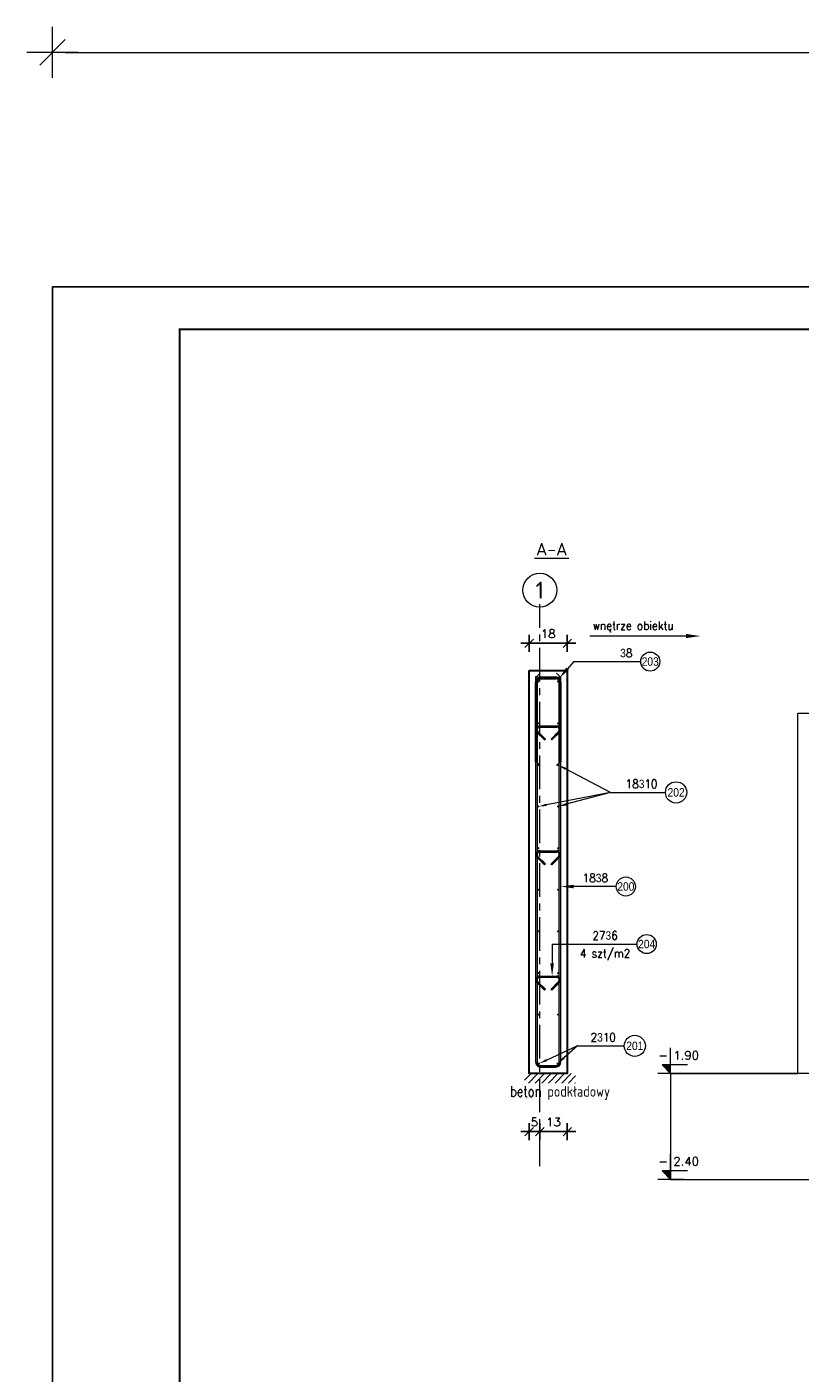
# Model space of a CAD drawing. Extents: x 252417 to 269709, y -146608 to -133214.
# Tile 5 of 14: x 252417 to 256061, y -139851 to -133501. Entities that reach past the tile are written whole.
import ezdxf
from ezdxf.enums import TextEntityAlignment as Align

# ---------------------------------------------------------------- set-up
doc = ezdxf.new("R2010")
doc.units = 0
doc.header["$LTSCALE"] = 5
doc.header["$MEASUREMENT"] = 0
doc.linetypes.add('CENTER', pattern=[50.800000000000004, 31.75, -6.35, 6.35, -6.35])
doc.layers.add('_FORMATKA', color=8, linetype='Continuous', lineweight=15, plot=False)
for name, color, linetype, lineweight in [('_RAMKA', 7, 'Continuous', 35), ('AutoCAD_Structural_Detailing_deskowanie', 2, 'Continuous', 30), ('AutoCAD_Structural_Detailing_kształt pręta', 7, 'Continuous', 13), ('AutoCAD_Structural_Detailing_opis kształtu pręta', 7, 'Continuous', 13), ('AutoCAD_Structural_Detailing_opis rozkładu', 7, 'Continuous', 13), ('AutoCAD_Structural_Detailing_pręty punktowe', 7, 'Continuous', 40), ('AutoCAD_Structural_Detailing_symbole graficzne', 7, 'Continuous', 13), ('PS_DIM', 4, 'Continuous', 13), ('PS_POS', 1, 'Continuous', 15), ('PS_SOLID', 7, 'Continuous', 20), ('PS_TEXT', 3, 'Continuous', 13)]:
    doc.layers.add(name, color=color, linetype=linetype, lineweight=lineweight)
doc.layers.add('PS_KOTE', color=4, linetype='Continuous')
doc.styles.add('marta', font='simplex.shx', dxfattribs={"width": 0.8})
doc.styles.add('marta_B', font='isocpeur.ttf')
doc.styles.add('r-gil', font='GIL_____.TTF', dxfattribs={"width": 0.9})
doc.styles.add('r-simplex', font='simplex.shx', dxfattribs={"width": 0.9})
doc.styles.add('simplex', font='simplex.shx', dxfattribs={"width": 0.9})
doc.styles.add('styl2M', font='simplex.shx')
doc.dimstyles.new('1_10_PRZ', dxfattribs={"dimtxt": 2, "dimasz": 1, "dimexe": 2, "dimexo": 5, "dimgap": 1, "dimtad": 1, "dimdec": 0, "dimlfac": 10, "dimtxsty": 'simplex', "dimblk": 'dimznak', "dimcen": 2, "dimse1": 1, "dimse2": 1, "dimclrt": 3, "dimadec": 1, "dimazin": 0, "dimtfac": 1, "dimtdec": 0, "dimtix": 1, "dimtmove": 2, "dimatfit": 3, "dimldrblk": 'dim-grot', "dimfxl": 1, "dimarcsym": 0})
doc.dimstyles.new('RBCT DIM 20_M', dxfattribs={"dimtxt": 40, "dimasz": 20, "dimexe": 20, "dimexo": 150, "dimgap": 25, "dimtad": 1, "dimdec": 1, "dimlfac": 0.1, "dimzin": 9, "dimdsep": 46, "dimtxsty": 'styl2M', "dimblk": 'dimznak', "dimcen": 40, "dimse1": 1, "dimse2": 1, "dimclrd": 8, "dimclre": 8, "dimclrt": 4, "dimadec": 0, "dimazin": 0, "dimtfac": 1, "dimtdec": 1, "dimtix": 1, "dimtmove": 2, "dimatfit": 3, "dimldrblk": 'dimznak', "dimfxl": 5, "dimfxlon": 1, "dimarcsym": 0})

# ---------------------------------------------------------------- blocks, each defined once
blk = doc.blocks.new('dimznak')
at = {"color": 0}
for points in [[(0, 2), (0, -2)], [(-2, 0), (2, 0)]]:
    blk.add_lwpolyline(points, dxfattribs=at)
at = {"color": 3}
blk.add_lwpolyline([(1, 1), (-1, -1)], dxfattribs=at)
blk = doc.blocks.new('*D35')
at = {"color": 8, "lineweight": -2, "transparency": 16777216}
blk.add_line((254804.567271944, -136408.6357199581), (254944.2655159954, -136408.6357199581), dxfattribs=at)
at = {"layer": 'Defpoints', "color": 0, "transparency": 16777216}
for p in [(254964.2655159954, -136408.6357199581), (254784.567271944, -136537.6026906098), (254964.2655159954, -136537.6026906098)]:
    blk.add_point(p, dxfattribs=at)
at = {"color": 8, "lineweight": -2, "transparency": 16777216, "xscale": 20, "yscale": 20, "zscale": 20, "rotation": 180}
blk.add_blockref('dimznak', (254784.567271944, -136408.6357199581), dxfattribs=at)
at = {"color": 8, "lineweight": -2, "transparency": 16777216, "xscale": 20, "yscale": 20, "zscale": 20}
blk.add_blockref('dimznak', (254964.2655159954, -136408.6357199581), dxfattribs=at)
at = {"color": 4, "transparency": 16777216, "insert": (254874.4163939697, -136363.6357199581), "char_height": 40, "attachment_point": 5, "style": 'styl2M'}
blk.add_mtext('18', dxfattribs=at)
blk = doc.blocks.new('A$C5C101CB4')
at = {"layer": 'PS_DIM'}
blk.add_hatch(color=2, dxfattribs=at).paths.add_polyline_path([(913.8125249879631, 17.1058267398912), (793.8125249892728, 0.0002415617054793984), (793.8125249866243, 34.21141189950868)], flags=0)
at = {"layer": 'PS_DIM', "color": 2}
blk.add_line((793.8125249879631, 17.10582670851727), (0.0002958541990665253, 17.10582673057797), dxfattribs=at)
at = {"layer": 'PS_DIM', "color": 2, "insert": (25.01778619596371, 137.8044022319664), "char_height": 70, "attachment_point": 1, "style": 'simplex'}
blk.add_mtext_dynamic_manual_height_columns('wnętrze obiektu', width=2506.370087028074, gutter_width=17.5, heights=[0], dxfattribs=at)
blk = doc.blocks.new('*D36')
at = {"color": 8, "lineweight": -2, "transparency": 16777216}
for p, q in [((254764.5672719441, -138712.1634735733), (254744.5672719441, -138712.1634735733)), ((254784.5672719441, -138712.1634735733), (254834.5672719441, -138712.1634735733)), ((254854.5672719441, -138712.1634735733), (254874.5672719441, -138712.1634735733))]:
    blk.add_line(p, q, dxfattribs=at)
at = {"layer": 'Defpoints', "color": 0, "transparency": 16777216}
for p in [(254784.5672719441, -138437.6026906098), (254834.5672719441, -138712.1634735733), (254834.5672719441, -138875.0821877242)]:
    blk.add_point(p, dxfattribs=at)
at = {"color": 8, "lineweight": -2, "transparency": 16777216, "xscale": 20, "yscale": 20, "zscale": 20}
blk.add_blockref('dimznak', (254784.5672719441, -138712.1634735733), dxfattribs=at)
at = {"color": 8, "lineweight": -2, "transparency": 16777216, "xscale": 20, "yscale": 20, "zscale": 20, "rotation": 180}
blk.add_blockref('dimznak', (254834.5672719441, -138712.1634735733), dxfattribs=at)
at = {"color": 4, "transparency": 16777216, "insert": (254809.5672719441, -138667.1634735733), "char_height": 40, "attachment_point": 5, "style": 'styl2M'}
blk.add_mtext('5', dxfattribs=at)
blk = doc.blocks.new('*D37')
at = {"color": 8, "lineweight": -2, "transparency": 16777216}
blk.add_line((254854.5672719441, -138712.1634735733), (254944.2655159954, -138712.1634735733), dxfattribs=at)
at = {"layer": 'Defpoints', "color": 0, "transparency": 16777216}
for p in [(254964.2655159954, -138437.6026906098), (254964.2655159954, -138712.1634735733), (254834.5672719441, -138875.0821877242)]:
    blk.add_point(p, dxfattribs=at)
at = {"color": 8, "lineweight": -2, "transparency": 16777216, "xscale": 20, "yscale": 20, "zscale": 20, "rotation": 180}
blk.add_blockref('dimznak', (254834.5672719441, -138712.1634735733), dxfattribs=at)
at = {"color": 8, "lineweight": -2, "transparency": 16777216, "xscale": 20, "yscale": 20, "zscale": 20}
blk.add_blockref('dimznak', (254964.2655159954, -138712.1634735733), dxfattribs=at)
at = {"color": 4, "transparency": 16777216, "insert": (254899.4163939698, -138667.1634735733), "char_height": 40, "attachment_point": 5, "style": 'styl2M'}
blk.add_mtext('13', dxfattribs=at)
blk = doc.blocks.new('*D24')
at = {"color": 252, "lineweight": -2, "transparency": 16777216}
blk.add_line((-838, 649.3316304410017), (-2.999999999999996, 649.3316304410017), dxfattribs=at)
at = {"layer": 'Defpoints', "color": 0, "transparency": 16777216}
for p in [(3.388085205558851e-15, 649.3316304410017), (-841, 594), (0, 594)]:
    blk.add_point(p, dxfattribs=at)
at = {"color": 252, "lineweight": -2, "transparency": 16777216, "xscale": 3, "yscale": 3, "zscale": 3, "rotation": 180}
blk.add_blockref('dimznak', (-841, 649.3316304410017), dxfattribs=at)
at = {"color": 252, "lineweight": -2, "transparency": 16777216, "xscale": 3, "yscale": 3, "zscale": 3}
blk.add_blockref('dimznak', (3.388085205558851e-15, 649.3316304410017), dxfattribs=at)
at = {"color": 252, "transparency": 16777216, "insert": (-420.5, 659.8316304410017), "char_height": 15, "attachment_point": 5, "style": 'simplex'}
blk.add_mtext('841', dxfattribs=at)
blk = doc.blocks.new('dim-grot')
blk.add_hatch(color=256).paths.add_polyline_path([(0, 0), (-2, 0.5), (-2, -0.5)])
blk.add_lwpolyline([(0, 0), (-2, 0.5), (-2, -0.5), (0, 0)])
blk = doc.blocks.new('*U17')
at = {"layer": '_FORMATKA', "lineweight": -3}
blk.add_lwpolyline([(-841, 0), (0, 0), (0, 594), (-841, 594)], close=True, dxfattribs=at)
at = {"layer": '_RAMKA', "lineweight": -3, "const_width": 0.5}
blk.add_lwpolyline([(-811, 10), (-10, 10), (-10, 584), (-811, 584)], close=True, dxfattribs=at)
dim = blk.add_linear_dim(base=(3.388085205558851e-15, 649.3316304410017), p1=(-841, 594), p2=(0, 594), dimstyle='1_10_PRZ', override={"dimscale": 3, "dimtxt": 5, "dimlfac": 1, "dimclrd": 252, "dimclrt": 252})
dim.commit()
dim.dimension.update_dxf_attribs({"geometry": '*D24', "text_midpoint": (-420.5, 659.8316304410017)})

msp = doc.modelspace()

# ---------------------------------------------------------------- hatches: boundary and pattern name
at = {"layer": 'AutoCAD_Structural_Detailing_kształt pręta'}
h = msp.add_hatch(color=161, dxfattribs=at)
edge = h.paths.add_edge_path(flags=0)
edge.add_line((254838.5672716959, -136567.6026904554), (254838.5672716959, -136575.6026904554))
edge.add_arc((254838.5672716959, -136591.6026904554), 15.9999999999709, 89.99999999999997, 180.0000000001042)
edge.add_line((254822.567271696, -136591.6026904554), (254814.5672716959, -136591.6026904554))
edge.add_arc((254838.567271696, -136591.6026904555), 24.00000000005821, 450.00000000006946, 539.999999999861, ccw=False)
for points in [[(254814.5672716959, -136567.6026904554), (254822.5672716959, -136567.6026904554), (254822.5672716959, -138383.6026904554), (254814.5672716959, -138383.6026904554)], [(254822.5672716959, -136967.6026904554), (254814.5672716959, -136967.6026904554), (254814.5672716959, -136591.6026904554), (254822.5672716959, -136591.6026904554)], [(254838.5672716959, -136575.6026904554), (254838.5672716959, -136567.6026904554), (254910.2655156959, -136567.6026904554), (254910.2655156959, -136575.6026904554)], [(254934.2655156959, -138383.6026904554), (254926.2655156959, -138383.6026904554), (254926.2655156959, -136567.6026904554), (254934.2655156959, -136567.6026904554)], [(254926.2655156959, -136591.6026904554), (254934.2655156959, -136591.6026904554), (254934.2655156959, -136967.6026904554), (254926.2655156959, -136967.6026904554)], [(254861.1208415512, -136860.2420111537), (254856.8829855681, -136864.4894311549), (254821.4878188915, -136829.1739646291), (254825.7256748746, -136824.9265446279)], [(254834.1878612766, -136804.4317122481), (254834.1810984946, -136798.4317160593), (254914.3246400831, -136798.3413837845), (254914.3314028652, -136804.3413799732)], [(254922.8397684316, -136824.8170843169), (254927.0871884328, -136829.0549402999), (254891.771721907, -136864.4501069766), (254887.5243019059, -136860.2122509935)], [(254861.1208415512, -137449.1667965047), (254856.8829855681, -137453.4142165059), (254821.4878188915, -137418.0987499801), (254825.7256748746, -137413.8513299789)], [(254834.1878612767, -137393.356497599), (254834.1810984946, -137387.3565014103), (254914.3246400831, -137387.2661691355), (254914.3314028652, -137393.2661653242)], [(254922.8397684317, -137413.7418696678), (254927.0871884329, -137417.9797256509), (254891.7717219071, -137453.3748923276), (254887.5243019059, -137449.1370363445)], [(254834.1878612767, -137984.4135205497), (254834.1810984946, -137978.413524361), (254914.3246400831, -137978.3231920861), (254914.3314028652, -137984.3231882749)], [(254861.1208415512, -138040.2238194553), (254856.8829855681, -138044.4712394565), (254821.4878188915, -138009.1557729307), (254825.7256748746, -138004.9083529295)], [(254922.8397684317, -138004.7988926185), (254927.0871884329, -138009.0367486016), (254891.7717219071, -138044.4319152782), (254887.5243019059, -138040.1940592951)], [(254838.5672716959, -138407.6026904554), (254838.5672716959, -138399.6026904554), (254910.2655156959, -138399.6026904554), (254910.2655156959, -138407.6026904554)]]:
    msp.add_hatch(color=161, dxfattribs=at).paths.add_polyline_path(points, flags=0)
h = msp.add_hatch(color=161, dxfattribs=at)
edge = h.paths.add_edge_path(flags=0)
edge.add_line((254934.2655156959, -136591.6026904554), (254926.2655156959, -136591.6026904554))
edge.add_arc((254910.2655156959, -136591.6026904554), 16, -1.042204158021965e-10, 90)
edge.add_line((254910.2655156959, -136575.6026904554), (254910.2655156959, -136567.6026904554))
edge.add_arc((254910.2655156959, -136591.6026904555), 24.0000000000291, 360.000000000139, 449.99999999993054, ccw=False)
h = msp.add_hatch(color=161, dxfattribs=at)
edge = h.paths.add_edge_path(flags=0)
edge.add_line((254834.1810984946, -136798.4317160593), (254834.1878612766, -136804.431712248))
edge.add_arc((254834.2013868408, -136816.4317046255), 12.00000000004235, 90.06457982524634, 225.0645798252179)
edge.add_line((254825.7256748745, -136824.926544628), (254821.4878188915, -136829.1739646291))
edge.add_arc((254834.2013868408, -136816.4317046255), 18.0000000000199, 450.06457982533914, 585.064579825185, ccw=False)
h = msp.add_hatch(color=161, dxfattribs=at)
edge = h.paths.add_edge_path(flags=0)
edge.add_line((254927.0871884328, -136829.0549402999), (254922.8397684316, -136824.8170843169))
edge.add_arc((254914.3449284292, -136816.3413723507), 12.0000000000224, -44.93542017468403, 90.06457982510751)
edge.add_line((254914.3314028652, -136804.3413799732), (254914.3246400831, -136798.3413837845))
edge.add_arc((254914.3449284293, -136816.3413723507), 17.99999999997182, 315.0645798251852, 450.06457982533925, ccw=False)
h = msp.add_hatch(color=161, dxfattribs=at)
edge = h.paths.add_edge_path(flags=0)
edge.add_line((254834.1810984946, -137387.3565014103), (254834.1878612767, -137393.356497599))
edge.add_arc((254834.2013868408, -137405.3564899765), 12.00000000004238, 90.06457982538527, 225.0645798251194)
edge.add_line((254825.7256748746, -137413.8513299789), (254821.4878188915, -137418.0987499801))
edge.add_arc((254834.2013868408, -137405.3564899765), 18.00000000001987, 450.0645798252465, 585.0645798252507, ccw=False)
h = msp.add_hatch(color=161, dxfattribs=at)
edge = h.paths.add_edge_path(flags=0)
edge.add_line((254927.0871884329, -137417.9797256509), (254922.8397684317, -137413.7418696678))
edge.add_arc((254914.3449284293, -137405.2661577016), 12.0000000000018, -44.93542017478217, 90.06457982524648)
edge.add_line((254914.3314028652, -137393.2661653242), (254914.3246400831, -137387.2661691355))
edge.add_arc((254914.3449284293, -137405.2661577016), 17.99999999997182, 315.0645798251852, 450.06457982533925, ccw=False)
h = msp.add_hatch(color=161, dxfattribs=at)
edge = h.paths.add_edge_path(flags=0)
edge.add_line((254834.1810984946, -137978.413524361), (254834.1878612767, -137984.4135205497))
edge.add_arc((254834.2013868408, -137996.4135129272), 12.00000000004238, 90.06457982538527, 225.0645798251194)
edge.add_line((254825.7256748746, -138004.9083529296), (254821.4878188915, -138009.1557729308))
edge.add_arc((254834.2013868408, -137996.4135129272), 18.00000000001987, 450.0645798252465, 585.0645798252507, ccw=False)
h = msp.add_hatch(color=161, dxfattribs=at)
edge = h.paths.add_edge_path(flags=0)
edge.add_line((254927.0871884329, -138009.0367486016), (254922.8397684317, -138004.7988926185))
edge.add_arc((254914.3449284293, -137996.3231806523), 12.0000000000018, -44.93542017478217, 90.06457982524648)
edge.add_line((254914.3314028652, -137984.3231882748), (254914.3246400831, -137978.3231920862))
edge.add_arc((254914.3449284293, -137996.3231806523), 17.99999999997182, 315.0645798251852, 450.06457982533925, ccw=False)
h = msp.add_hatch(color=161, dxfattribs=at)
edge = h.paths.add_edge_path(flags=0)
edge.add_line((254814.5672716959, -138383.6026904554), (254822.5672716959, -138383.6026904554))
edge.add_arc((254838.5672716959, -138383.6026904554), 16, 179.9999999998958, 270)
edge.add_line((254838.5672716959, -138399.6026904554), (254838.5672716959, -138407.6026904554))
edge.add_arc((254838.567271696, -138383.6026904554), 24.0000000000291, 180.000000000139, 269.99999999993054, ccw=False)
h = msp.add_hatch(color=161, dxfattribs=at)
edge = h.paths.add_edge_path(flags=0)
edge.add_line((254910.2655156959, -138407.6026904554), (254910.2655156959, -138399.6026904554))
edge.add_arc((254910.2655156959, -138383.6026904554), 15.9999999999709, -89.99999999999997, 1.042458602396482e-10)
edge.add_line((254926.2655156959, -138383.6026904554), (254934.2655156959, -138383.6026904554))
edge.add_arc((254910.2655156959, -138383.6026904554), 24.00000000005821, 270.00000000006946, 359.999999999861, ccw=False)
at = {"layer": 'AutoCAD_Structural_Detailing_opis kształtu pręta'}
for points in [[(254926.0708218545, -136573.5418959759), (254972.0203467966, -136534.0223891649), (254959.1478277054, -136522.7574303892)], [(254934.2655156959, -137556.0573047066), (254994.2655156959, -137564.6100972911), (254994.2655156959, -137547.5045121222)], [(254892.7705424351, -137978.347486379), (254901.2557017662, -137918.3378843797), (254884.1501274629, -137918.3571646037)]]:
    msp.add_hatch(color=8, dxfattribs=at).paths.add_polyline_path(points, flags=0)
at = {"layer": 'AutoCAD_Structural_Detailing_opis rozkładu'}
for points in [[(254920.7918781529, -136982.1920893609), (254953.5745672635, -137005.8100173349), (254958.8680572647, -136995.7093306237)], [(254827.6856987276, -137178.3979091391), (254868.038769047, -137176.3629784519), (254865.8629266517, -137165.1687559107)], [(254920.7918781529, -137178.5704699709), (254960.9041264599, -137173.7208552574), (254957.9514095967, -137162.7060301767)], [(254830.7890971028, -138391.3808650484), (254869.4941077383, -138379.7863241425), (254864.7128038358, -138369.4333515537)], [(254918.043690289, -138391.3808650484), (254951.704130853, -138369.0316823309), (254944.1187371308, -138360.5165951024)]]:
    msp.add_hatch(color=8, dxfattribs=at).paths.add_polyline_path(points, flags=0)
at = {"layer": 'AutoCAD_Structural_Detailing_pręty punktowe'}
h = msp.add_hatch(color=1, dxfattribs=at)
edge = h.paths.add_edge_path(flags=0)
edge.add_arc((254827.6856987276, -136589.3271530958), 5, 0, 360)
h = msp.add_hatch(color=1, dxfattribs=at)
edge = h.paths.add_edge_path(flags=0)
edge.add_arc((254920.7918781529, -136589.2257281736), 5, 0, 360)
h = msp.add_hatch(color=1, dxfattribs=at)
edge = h.paths.add_edge_path(flags=0)
edge.add_arc((254827.6856987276, -136785.6672830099), 5, 0, 360)
h = msp.add_hatch(color=1, dxfattribs=at)
edge = h.paths.add_edge_path(flags=0)
edge.add_arc((254920.7918781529, -136786.7820877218), 5, 0, 360)
h = msp.add_hatch(color=1, dxfattribs=at)
edge = h.paths.add_edge_path(flags=0)
edge.add_arc((254827.6856987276, -136983.231608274), 5, 0, 360)
h = msp.add_hatch(color=1, dxfattribs=at)
edge = h.paths.add_edge_path(flags=0)
edge.add_arc((254920.7918781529, -136982.1920893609), 5, 0, 360)
h = msp.add_hatch(color=1, dxfattribs=at)
edge = h.paths.add_edge_path(flags=0)
edge.add_arc((254827.6856987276, -137178.3979091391), 5, 0, 360)
h = msp.add_hatch(color=1, dxfattribs=at)
edge = h.paths.add_edge_path(flags=0)
edge.add_arc((254920.7918781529, -137178.5704699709), 5, 0, 360)
h = msp.add_hatch(color=1, dxfattribs=at)
edge = h.paths.add_edge_path(flags=0)
edge.add_arc((254827.6856987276, -137374.9138884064), 5, 0, 360)
h = msp.add_hatch(color=1, dxfattribs=at)
edge = h.paths.add_edge_path(flags=0)
edge.add_arc((254920.7918781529, -137375.2619524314), 5, 0, 360)
h = msp.add_hatch(color=1, dxfattribs=at)
edge = h.paths.add_edge_path(flags=0)
edge.add_arc((254827.6856987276, -137570.9904173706), 5, 0, 360)
h = msp.add_hatch(color=1, dxfattribs=at)
edge = h.paths.add_edge_path(flags=0)
edge.add_arc((254920.7918781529, -137571.0302257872), 5, 0, 360)
h = msp.add_hatch(color=1, dxfattribs=at)
edge = h.paths.add_edge_path(flags=0)
edge.add_arc((254827.6856987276, -137767.3097776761), 5, 0, 360)
h = msp.add_hatch(color=1, dxfattribs=at)
edge = h.paths.add_edge_path(flags=0)
edge.add_arc((254920.7918781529, -137767.8217485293), 5, 0, 360)
h = msp.add_hatch(color=1, dxfattribs=at)
edge = h.paths.add_edge_path(flags=0)
edge.add_arc((254827.6856987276, -137964.0222028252), 5, 0, 360)
h = msp.add_hatch(color=1, dxfattribs=at)
edge = h.paths.add_edge_path(flags=0)
edge.add_arc((254920.7918781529, -137964.0928194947), 5, 0, 360)
h = msp.add_hatch(color=1, dxfattribs=at)
edge = h.paths.add_edge_path(flags=0)
edge.add_arc((254827.6856987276, -138159.8785739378), 5, 0, 360)
h = msp.add_hatch(color=1, dxfattribs=at)
edge = h.paths.add_edge_path(flags=0)
edge.add_arc((254920.7918781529, -138159.8785739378), 5, 0, 360)
h = msp.add_hatch(color=1, dxfattribs=at)
edge = h.paths.add_edge_path(flags=0)
edge.add_arc((254830.7890971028, -138391.3808650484), 5, 0, 360)
h = msp.add_hatch(color=1, dxfattribs=at)
edge = h.paths.add_edge_path(flags=0)
edge.add_arc((254918.043690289, -138391.3808650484), 5, 0, 360)
at = {"layer": 'AutoCAD_Structural_Detailing_symbole graficzne'}
for points in [[(255411.475626, -138397.6026909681), (255451.475626, -138437.6026909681), (255451.475626, -138397.6026909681)], [(255411.475626, -138897.6026909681), (255451.475626, -138937.6026909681), (255451.475626, -138897.6026909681)]]:
    msp.add_hatch(color=1, dxfattribs=at).paths.add_polyline_path(points, flags=0)
at = {"layer": 'PS_POS'}
h = msp.add_hatch(dxfattribs=at)
h.set_pattern_fill('LINE', color=9, scale=7, angle=45)
h.set_pattern_definition([(45, (121595.3760213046, -16795.28258113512), (-15.71544821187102, 15.71544821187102), [])])
h.paths.add_polyline_path([(254762.3140688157, -138437.6026906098), (255002.6242278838, -138437.6026906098), (255002.6242278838, -138482.8908897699), (254762.3140688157, -138482.8908897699)])

# ---------------------------------------------------------------- linework, layer by layer
msp.add_line((255451.4756264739, -138437.6026906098), (256051.4756264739, -138437.6026906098))
at = {"layer": 'AutoCAD_Structural_Detailing_deskowanie'}
msp.add_lwpolyline([(254784.567271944, -136537.6026906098), (254964.2655159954, -136537.6026906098), (254964.2655159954, -138437.6026906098), (254784.5672719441, -138437.6026906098)], close=True, dxfattribs=at)
at = {"layer": 'AutoCAD_Structural_Detailing_kształt pręta', "color": 161}
for p, q in [((254814.5672716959, -136567.6026904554), (254814.5672716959, -138383.6026904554)), ((254822.5672716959, -136567.6026904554), (254814.5672716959, -136567.6026904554)), ((254814.5672716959, -136967.6026904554), (254814.5672716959, -136591.6026904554)), ((254822.5672716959, -136567.6026904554), (254822.5672716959, -138383.6026904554)), ((254822.5672716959, -136967.6026904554), (254822.5672716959, -136591.6026904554)), ((254838.5672716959, -136567.6026904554), (254910.2655156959, -136567.6026904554)), ((254838.5672716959, -136575.6026904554), (254910.2655156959, -136575.6026904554)), ((254926.2655156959, -138383.6026904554), (254926.2655156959, -136567.6026904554)), ((254926.2655156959, -136567.6026904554), (254934.2655156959, -136567.6026904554)), ((254926.2655156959, -136591.6026904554), (254926.2655156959, -136967.6026904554)), ((254934.2655156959, -138383.6026904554), (254934.2655156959, -136567.6026904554)), ((254934.2655156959, -136591.6026904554), (254934.2655156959, -136967.6026904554)), ((254856.8829855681, -136864.4894311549), (254821.4878188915, -136829.1739646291)), ((254861.1208415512, -136860.2420111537), (254825.7256748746, -136824.9265446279)), ((254834.1810984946, -136798.4317160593), (254914.3246400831, -136798.3413837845)), ((254834.1878612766, -136804.4317122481), (254914.3314028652, -136804.3413799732)), ((254922.8397684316, -136824.8170843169), (254887.5243019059, -136860.2122509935)), ((254927.0871884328, -136829.0549402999), (254891.771721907, -136864.4501069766)), ((254856.8829855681, -136864.4894311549), (254861.1208415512, -136860.2420111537)), ((254891.771721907, -136864.4501069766), (254887.5243019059, -136860.2122509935)), ((254814.5672716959, -136967.6026904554), (254822.5672716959, -136967.6026904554)), ((254934.2655156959, -136967.6026904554), (254926.2655156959, -136967.6026904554)), ((254856.8829855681, -137453.4142165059), (254821.4878188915, -137418.0987499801)), ((254861.1208415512, -137449.1667965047), (254825.7256748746, -137413.8513299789)), ((254834.1810984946, -137387.3565014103), (254914.3246400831, -137387.2661691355)), ((254834.1878612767, -137393.356497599), (254914.3314028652, -137393.2661653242)), ((254922.8397684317, -137413.7418696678), (254887.5243019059, -137449.1370363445)), ((254927.0871884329, -137417.9797256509), (254891.7717219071, -137453.3748923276)), ((254856.8829855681, -137453.4142165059), (254861.1208415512, -137449.1667965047)), ((254891.7717219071, -137453.3748923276), (254887.5243019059, -137449.1370363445)), ((254834.1810984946, -137978.413524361), (254914.3246400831, -137978.3231920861)), ((254834.1878612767, -137984.4135205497), (254914.3314028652, -137984.3231882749)), ((254856.8829855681, -138044.4712394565), (254821.4878188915, -138009.1557729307)), ((254861.1208415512, -138040.2238194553), (254825.7256748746, -138004.9083529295)), ((254856.8829855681, -138044.4712394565), (254861.1208415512, -138040.2238194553)), ((254922.8397684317, -138004.7988926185), (254887.5243019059, -138040.1940592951)), ((254891.7717219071, -138044.4319152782), (254887.5243019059, -138040.1940592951)), ((254927.0871884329, -138009.0367486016), (254891.7717219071, -138044.4319152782)), ((254838.5672716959, -138399.6026904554), (254910.2655156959, -138399.6026904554)), ((254838.5672716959, -138407.6026904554), (254910.2655156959, -138407.6026904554))]:
    msp.add_line(p, q, dxfattribs=at)
at = {"layer": 'AutoCAD_Structural_Detailing_kształt pręta', "color": 1, "lineweight": 0}
for p, q in [((254818.5672716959, -136567.6026904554), (254836.0672716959, -136550.1026904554)), ((254930.2655156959, -136567.6026904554), (254912.7655156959, -136550.1026904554)), ((254818.5672716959, -136967.6026904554), (254836.0672716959, -136985.1026904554)), ((254930.2655156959, -136967.6026904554), (254912.7655156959, -136985.1026904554))]:
    msp.add_line(p, q, dxfattribs=at)
at = {"layer": 'AutoCAD_Structural_Detailing_kształt pręta', "color": 161}
for centre, radius, start, end in [((254838.567271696, -136591.6026904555), 24.00000000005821, 90.00000000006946, 179.999999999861), ((254838.5672716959, -136591.6026904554), 15.9999999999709, 89.99999999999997, 180.0000000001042), ((254910.2655156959, -136591.6026904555), 24.0000000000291, 1.389605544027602e-10, 89.99999999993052), ((254910.2655156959, -136591.6026904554), 16, 359.9999999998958, 90), ((254834.2013868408, -136816.4317046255), 18.0000000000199, 90.06457982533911, 225.064579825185), ((254834.2013868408, -136816.4317046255), 12.00000000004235, 90.06457982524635, 225.0645798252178), ((254914.3449284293, -136816.3413723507), 17.99999999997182, 315.0645798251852, 90.06457982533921), ((254914.3449284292, -136816.3413723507), 12.0000000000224, 315.064579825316, 90.06457982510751), ((254834.2013868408, -137405.3564899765), 18.00000000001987, 90.0645798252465, 225.0645798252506), ((254834.2013868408, -137405.3564899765), 12.00000000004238, 90.06457982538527, 225.0645798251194), ((254914.3449284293, -137405.2661577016), 17.99999999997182, 315.0645798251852, 90.06457982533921), ((254914.3449284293, -137405.2661577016), 12.0000000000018, 315.0645798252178, 90.06457982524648), ((254834.2013868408, -137996.4135129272), 18.00000000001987, 90.0645798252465, 225.0645798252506), ((254834.2013868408, -137996.4135129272), 12.00000000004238, 90.06457982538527, 225.0645798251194), ((254914.3449284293, -137996.3231806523), 17.99999999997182, 315.0645798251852, 90.06457982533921), ((254914.3449284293, -137996.3231806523), 12.0000000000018, 315.0645798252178, 90.06457982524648), ((254838.567271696, -138383.6026904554), 24.0000000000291, 180.000000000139, 269.9999999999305), ((254838.5672716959, -138383.6026904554), 16, 179.9999999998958, 270), ((254910.2655156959, -138383.6026904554), 15.9999999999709, 270, 1.042458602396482e-10), ((254910.2655156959, -138383.6026904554), 24.00000000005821, 270.0000000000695, 359.9999999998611)]:
    msp.add_arc(centre, radius, start, end, dxfattribs=at)
at = {"layer": 'AutoCAD_Structural_Detailing_opis kształtu pręta', "color": 8}
for p, q in [((254994.893559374, -136494.8978440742), (254965.584087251, -136528.389909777)), ((254994.893559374, -136494.8978440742), (255310.268876, -136494.8978439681)), ((255195.3679898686, -137556.0573047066), (254994.2655156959, -137556.0573047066)), ((254892.6005697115, -137827.546279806), (254892.7029146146, -137918.3475244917)), ((254892.6005697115, -137827.546279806), (255293.4958328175, -137827.546279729))]:
    msp.add_line(p, q, dxfattribs=at)
at = {"layer": 'AutoCAD_Structural_Detailing_opis kształtu pręta', "color": 8, "lineweight": 18}
for centre in [(255355.268876, -136494.897843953), (255240.3679898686, -137556.0573047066), (255338.4958328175, -137827.5462797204)]:
    msp.add_circle(centre, 45, dxfattribs=at)
at = {"layer": 'AutoCAD_Structural_Detailing_opis rozkładu', "color": 8}
for p, q in [((255168.700616, -137112.1141889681), (254956.2213122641, -137000.7596739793)), ((255168.700616, -137112.1141889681), (254866.9508478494, -137170.7658671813)), ((255168.700616, -137112.1141889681), (254959.4277680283, -137168.2134427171)), ((255168.700616, -137112.1141889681), (255427.211643, -137112.1141889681)), ((255011.9778225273, -138307.7026409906), (254867.103455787, -138374.6098378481)), ((255011.9778225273, -138307.7026409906), (254947.9114339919, -138364.7741387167)), ((255011.9778225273, -138307.7026409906), (255232.5140295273, -138307.7026409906))]:
    msp.add_line(p, q, dxfattribs=at)
at = {"layer": 'AutoCAD_Structural_Detailing_opis rozkładu', "color": 8, "lineweight": 18}
for centre in [(255477.211643, -137112.1141889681), (255282.5140295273, -138307.7026409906)]:
    msp.add_circle(centre, 50, dxfattribs=at)
at = {"layer": 'AutoCAD_Structural_Detailing_symbole graficzne', "color": 0, "lineweight": 0}
msp.add_line((254809.869598, -136006.7764300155), (254971.869598, -136006.7764300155), dxfattribs=at)
at = {"layer": 'AutoCAD_Structural_Detailing_symbole graficzne', "color": 5, "linetype": 'CENTER'}
msp.add_line((254834.5672719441, -138875.0821877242), (254834.567271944, -136223.9740888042, -1849.999999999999), dxfattribs=at)
at = {"layer": 'AutoCAD_Structural_Detailing_symbole graficzne', "color": 1}
for p, q in [((255451.475626, -138437.6026909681), (255451.475626, -138317.6026909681)), ((255531.475626, -138397.6026909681), (255411.475626, -138397.6026909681)), ((255411.475626, -138397.6026909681), (255451.475626, -138437.6026909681)), ((255511.475626, -138437.6026909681), (255391.475626, -138437.6026909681)), ((255451.475626, -138937.6026909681), (255451.475626, -138817.6026909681)), ((255511.475626, -138937.6026909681), (255391.475626, -138937.6026909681)), ((255531.475626, -138897.6026909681), (255411.475626, -138897.6026909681)), ((255411.475626, -138897.6026909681), (255451.475626, -138937.6026909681))]:
    msp.add_line(p, q, dxfattribs=at)
at = {"layer": 'AutoCAD_Structural_Detailing_symbole graficzne', "color": 1, "linetype": 'Continuous', "lineweight": 18}
msp.add_circle((254834.567271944, -136158.3684581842, -1895.781013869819), 80, dxfattribs=at)
at = {"layer": 'PS_SOLID', "color": 9, "linetype": 'Continuous', "lineweight": 15}
for p, q in [((256051.4756264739, -138437.6026906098), (256051.4756264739, -136737.6026906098)), ((256051.4756264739, -136737.6026906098), (256351.4756264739, -136737.6026906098))]:
    msp.add_line(p, q, dxfattribs=at)
msp.add_lwpolyline([(255451.4756264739, -138937.6026906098), (256951.4756264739, -138937.6026906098), (256951.4756264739, -138437.6026906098), (255451.4756264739, -138437.6026906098)], close=True, dxfattribs=at)

# ---------------------------------------------------------------- block references
at = {"layer": 'PS_DIM', "xscale": 20, "yscale": 20, "zscale": 20}
msp.add_blockref('*U17', (269357.327965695, -146607.6098800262), dxfattribs=at)
at = {"layer": 'PS_KOTE', "xscale": 0.5714285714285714, "yscale": 0.5714285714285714, "zscale": 0.5714285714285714}
msp.add_blockref('A$C5C101CB4', (255069.9250194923, -136384.1513305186), dxfattribs=at)

# ---------------------------------------------------------------- texts
at = {"layer": 'AutoCAD_Structural_Detailing_opis kształtu pręta', "color": 3, "char_height": 40, "attachment_point": 5}
for s, insert, rotation, style in [('\\Fdiam;3\\Fsimplex.shx;8  ', (255242.2688759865, -136454.897843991), 1.9267415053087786e-08, 'r-simplex'), ('203', (255355.268876, -136494.897843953), 1.9267415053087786e-08, 'r-gil'), ('27\\Fdiam;3\\Fsimplex.shx;6  ', (255142.3529756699, -137787.5462797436), 6.787392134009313e-09, 'r-simplex'), ('4 szt/m2', (255142.3529756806, -137878.0224702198), 6.787392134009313e-09, 'r-simplex'), ('204', (255338.4958328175, -137827.5462797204), 6.787392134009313e-09, 'r-gil')]:
    msp.add_mtext(s, dxfattribs=dict(at, insert=insert, rotation=rotation, style=style))
for s, insert, style in [('18\\Fdiam;3\\Fsimplex.shx;8  ', (255096.5108470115, -137516.0573047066), 'r-simplex'), ('200', (255240.3679898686, -137556.0573047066), 'r-gil')]:
    msp.add_mtext(s, dxfattribs=dict(at, insert=insert, style=style))
at = {"layer": 'AutoCAD_Structural_Detailing_opis rozkładu', "color": 3, "char_height": 40, "attachment_point": 5}
for s, insert, style in [('18\\Fdiam;3\\Fsimplex.shx;10 ', (255314.6402144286, -137072.1141889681), 'r-simplex'), ('202', (255477.211643, -137112.1141889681), 'r-gil'), ('2\\Fdiam;3\\Fsimplex.shx;10 ', (255133.6568866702, -138267.7026409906), 'r-simplex'), ('201', (255282.5140295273, -138307.7026409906), 'r-gil')]:
    msp.add_mtext(s, dxfattribs=dict(at, insert=insert, style=style))
at = {"layer": 'AutoCAD_Structural_Detailing_symbole graficzne', "color": 2, "style": 'marta'}
for p in [(255438.1422926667, -138384.2693576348), (255438.1422926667, -138884.2693576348)]:
    msp.add_text('-', height=40, dxfattribs=at).set_placement(p, align=Align.BOTTOM_RIGHT)
for s, p in [('1.90 ', (255464.8089593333, -138384.2693576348)), ('2.40 ', (255464.8089593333, -138884.2693576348))]:
    msp.add_text(s, height=40, dxfattribs=at).set_placement(p, align=Align.BOTTOM_LEFT)
at = {"layer": 'AutoCAD_Structural_Detailing_symbole graficzne', "color": 2, "attachment_point": 5, "style": 'marta_B'}
for s, insert, char_height in [('A-A', (254890.869598, -135964.7764300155), 60), ('1', (254834.567271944, -136158.3684581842, -1895.781013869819), 80)]:
    msp.add_mtext(s, dxfattribs=dict(at, insert=insert, char_height=char_height))
at = {"layer": 'PS_TEXT', "insert": (254693.8514088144, -138497.4276557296, 1849.999999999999), "char_height": 50, "width": 628.6479746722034, "attachment_point": 1, "style": 'marta'}
msp.add_mtext('beton podkładowy', dxfattribs=at)

# ---------------------------------------------------------------- dimensions: what is measured, and where the dimension line sits
for base, p1, p2, picture, middle in [((254964.2655159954, -136408.6357199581), (254784.567271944, -136537.6026906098), (254964.2655159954, -136537.6026906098), '*D35', (254874.4163939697, -136363.6357199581)), ((254834.5672719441, -138712.1634735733), (254784.5672719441, -138437.6026906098), (254834.5672719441, -138875.0821877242), '*D36', (254809.5672719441, -138667.1634735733)), ((254964.2655159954, -138712.1634735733), (254834.5672719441, -138875.0821877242), (254964.2655159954, -138437.6026906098), '*D37', (254899.4163939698, -138667.1634735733))]:
    dim = msp.add_linear_dim(base=base, p1=p1, p2=p2, dimstyle='RBCT DIM 20_M')
    dim.commit()
    dim.dimension.update_dxf_attribs({"geometry": picture, "text_midpoint": middle})

doc.saveas('drawing.dxf')
